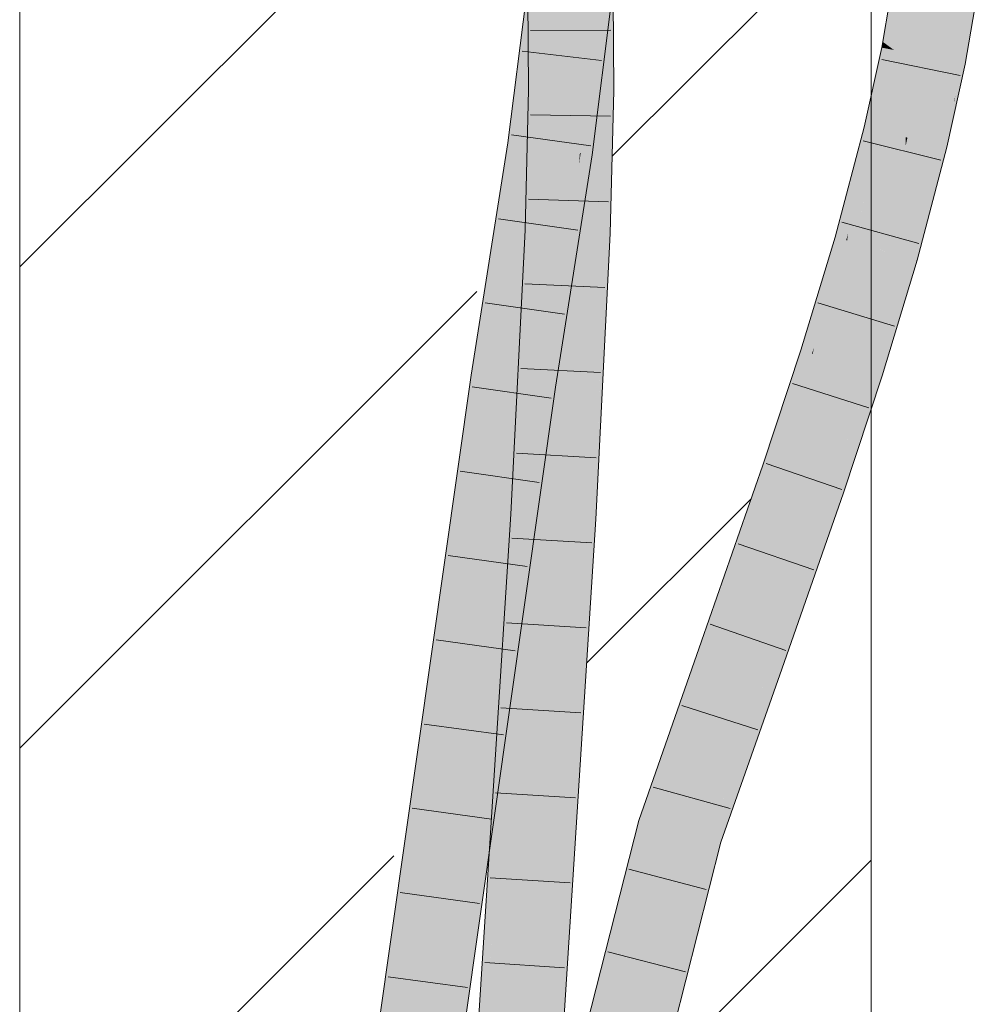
# Model space of a CAD drawing. Extents: x -720 to 300, y 62 to 1107.
# Tile 73 of 117: x 181.08 to 183.9, y 709.59 to 712.48. Entities that reach past the tile are written whole.
import ezdxf
from ezdxf.lldxf.tags import DXFTag

# ---------------------------------------------------------------- set-up
doc = ezdxf.new("R2010")
doc.units = 0
doc.layers.get('0').update_dxf_attribs({"lineweight": 35})
doc.layers.add('E_Detail_Linie_Text_Bem', color=7, linetype='Continuous', lineweight=13)
for name, color, linetype, lineweight, true_color in [('E_Detail_Wandschraffur', 7, 'Continuous', 5, 0xc0c0c0), ('E_Leerrohr 25-A06G9FMB8I', 7, 'Continuous', 9, 0xff8000), ('E_Leerrohr 25-Shading', 7, 'Continuous', 9, 0xff8000)]:
    doc.layers.add(name, color=color, linetype=linetype, lineweight=lineweight, true_color=true_color)
tags = doc.linetypes.add('fein_strichliert', pattern=[4, 1, -2, 1]).pattern_tags.tags
tags[8:9] = [DXFTag(74, 4), DXFTag(75, 0), DXFTag(340, '0'), DXFTag(46, 0.0), DXFTag(50, 0.0), DXFTag(44, 0.0), DXFTag(45, 0.0)]
tags[6:7] = [DXFTag(74, 4), DXFTag(75, 0), DXFTag(340, '0'), DXFTag(46, 0.0), DXFTag(50, 0.0), DXFTag(44, 0.0), DXFTag(45, 0.0)]
tags[4:5] = [DXFTag(74, 4), DXFTag(75, 0), DXFTag(340, '0'), DXFTag(46, 0.0), DXFTag(50, 0.0), DXFTag(44, 0.0), DXFTag(45, 0.0)]

# ---------------------------------------------------------------- blocks, each defined once
blk = doc.blocks.new('Shading-A06G9FDB8I', base_point=(181.435, 714.5839))
at = {"layer": 'E_Leerrohr 25-Shading', "color": 43, "true_color": 0xd7ab7f}
for points in [[(182.6241, 712.7728), (182.6058, 712.7744), (182.544, 712.1135), (182.532, 712.1152)], [(182.544, 712.1135), (182.5489, 712.1127), (182.6241, 712.7728), (182.6316, 712.7722)], [(183.6622, 712.6218), (183.649, 712.6237), (183.613, 712.4147)], [(183.613, 712.4147), (183.6279, 712.4037), (183.6622, 712.6218), (183.6748, 712.6199)], [(183.6748, 712.6199), (183.6279, 712.4037), (183.6821, 712.6189), (183.6378, 712.3965)], [(183.6821, 712.6189), (183.6378, 712.3965), (183.6852, 712.6184), (183.6435, 712.3923)], [(183.6435, 712.3923), (183.6459, 712.3906), (183.6852, 712.6184)], [(182.532, 712.1152), (182.5842, 712.5809), (182.5127, 712.1179), (182.5709, 712.5816)], [(182.5727, 712.3292), (182.5853, 712.6053), (182.5707, 712.6062)], [(182.7988, 712.4717), (182.7841, 712.5918), (182.7887, 712.4725)], [(182.8208, 712.5893), (182.7841, 712.5918), (182.8217, 712.47), (182.7988, 712.4717)], [(182.7843, 712.5698), (182.7877, 712.4726), (182.7841, 712.5918), (182.7887, 712.4725)], [(183.8194, 712.3565), (183.8405, 712.3523), (183.8602, 712.5932), (183.8587, 712.518)], [(183.8839, 712.5797), (183.8587, 712.518), (183.8778, 712.48), (183.8553, 712.3494)], [(182.7843, 712.5698), (182.7239, 712.0879), (182.785, 712.5698), (182.7262, 712.0875)], [(182.785, 712.5698), (182.7262, 712.0875), (182.8209, 712.5678), (182.7602, 712.0827)], [(182.7934, 712.2715), (182.7947, 712.2715), (182.785, 712.4728), (182.7843, 712.5698)], [(183.8405, 712.3523), (183.8553, 712.3494), (183.8587, 712.518)], [(182.5727, 712.3292), (182.5982, 712.2732), (182.58, 712.4882), (182.5999, 712.4866)], [(182.5982, 712.2732), (182.6098, 712.2731), (182.5999, 712.4866), (182.6082, 712.486)], [(182.785, 712.4728), (182.7865, 712.2715), (182.7934, 712.2715)], [(182.7877, 712.4726), (182.7947, 712.2715), (182.7887, 712.4725), (182.7963, 712.2715)], [(182.7963, 712.2715), (182.8232, 712.2712), (182.7887, 712.4725), (182.7988, 712.4717)], [(182.7988, 712.4717), (182.8232, 712.2712), (182.8217, 712.47)], [(183.61, 712.3976), (183.6259, 712.3945), (183.613, 712.4147), (183.6279, 712.4037)], [(183.6259, 712.3945), (183.61, 712.3976), (183.5624, 712.1634), (183.5587, 712.1643)], [(183.5624, 712.1634), (183.5772, 712.1597), (183.6259, 712.3945), (183.637, 712.3923)], [(183.637, 712.3923), (183.5772, 712.1597), (183.6433, 712.3911), (183.5867, 712.1574)], [(183.6433, 712.3911), (183.5867, 712.1574), (183.6459, 712.3906), (183.5921, 712.1561)], [(183.5921, 712.1561), (183.5943, 712.1556), (183.6459, 712.3906)], [(183.6279, 712.4037), (183.6259, 712.3945), (183.6378, 712.3965), (183.637, 712.3923)], [(183.6378, 712.3965), (183.637, 712.3923), (183.6435, 712.3923), (183.6433, 712.3911)], [(183.6433, 712.3911), (183.6459, 712.3906), (183.6435, 712.3923)], [(183.7659, 712.1134), (183.7942, 712.1064), (183.8194, 712.3565), (183.8053, 712.1585)], [(183.8194, 712.3565), (183.8053, 712.1585), (183.8405, 712.3523), (183.8262, 712.2567)], [(183.8077, 712.1329), (183.8553, 712.3494), (183.8405, 712.3523)], [(182.5982, 712.2732), (182.5727, 712.3292), (182.5732, 712.2734)], [(182.5982, 712.2732), (182.5732, 712.2734), (182.5837, 711.8609), (182.5631, 711.8618)], [(182.5837, 711.8609), (182.597, 711.8604), (182.5982, 712.2732), (182.6098, 712.2731)], [(182.597, 711.8604), (182.5997, 711.8602), (182.6098, 712.2731)], [(182.7934, 712.2715), (182.7865, 712.2715), (182.7946, 711.8521), (182.7763, 711.8528)], [(182.7947, 712.2715), (182.7934, 712.2715), (182.7939, 712.0778)], [(182.7946, 711.8521), (182.7947, 712.2715), (182.7939, 712.0778)], [(182.7946, 711.8521), (182.7962, 711.852), (182.7947, 712.2715), (182.7963, 712.2715)], [(182.8129, 711.8513), (182.8232, 712.2712), (182.7962, 711.852), (182.7963, 712.2715)], [(183.8234, 712.2433), (183.8053, 712.1585), (183.8077, 712.1329), (183.8015, 712.1047)], [(183.8234, 712.2433), (183.8077, 712.1329), (183.8231, 712.2357)], [(183.8262, 712.2567), (183.8234, 712.2433), (183.8231, 712.2357)], [(183.5111, 711.8514), (183.5085, 711.8311), (183.5943, 712.1556)], [(183.5921, 712.1561), (183.5153, 711.8857), (183.5943, 712.1556), (183.5111, 711.8514)], [(183.5867, 712.1574), (183.522, 711.9387), (183.5921, 712.1561), (183.5153, 711.8857)], [(183.5772, 712.1597), (183.531, 712.0114), (183.5867, 712.1574), (183.522, 711.9387)], [(183.5424, 712.1028), (183.531, 712.0114), (183.5624, 712.1634), (183.5772, 712.1597)], [(183.5624, 712.1634), (183.5587, 712.1643), (183.5424, 712.1028)], [(183.7942, 712.1064), (183.8015, 712.1047), (183.8053, 712.1585)], [(182.5127, 712.1179), (182.4044, 711.4357), (182.4585, 711.5428), (182.4406, 711.4304)], [(182.532, 712.1152), (182.5127, 712.1179), (182.4585, 711.5428)], [(182.544, 712.1135), (182.532, 712.1152), (182.4585, 711.5428)], [(182.4585, 711.5428), (182.5489, 712.1127), (182.544, 712.1135)], [(182.7207, 712.0532), (182.7239, 712.0879), (182.6156, 711.4052)], [(182.7602, 712.0827), (182.7262, 712.0875), (182.6701, 711.5153), (182.7207, 712.0532)], [(182.7262, 712.0875), (182.7239, 712.0879), (182.7207, 712.0532)], [(183.4733, 711.8411), (183.4776, 711.8398), (183.5424, 712.1028), (183.531, 712.0114)], [(183.706, 711.7751), (183.7942, 712.1064), (183.7567, 712.0784), (183.7659, 712.1134)], [(183.7942, 712.1064), (183.7316, 711.8522), (183.8015, 712.1047), (183.7293, 711.8315)], [(183.7316, 711.8522), (183.7942, 712.1064), (183.7352, 711.8849)], [(183.7567, 712.0784), (183.6786, 711.7828), (183.6913, 711.7792)], [(183.706, 711.7751), (183.7567, 712.0784), (183.6913, 711.7792)], [(182.6701, 711.5153), (182.7207, 712.0532), (182.6504, 711.4001), (182.6156, 711.4052)], [(183.531, 712.0114), (183.4776, 711.8398), (183.522, 711.9387), (183.4915, 711.8359)], [(183.522, 711.9387), (183.4915, 711.8359), (183.5153, 711.8857), (183.5005, 711.8334)], [(183.5153, 711.8857), (183.5005, 711.8334), (183.5111, 711.8514), (183.5057, 711.8319)], [(183.734, 711.8802), (183.7122, 711.7733), (183.7352, 711.8849), (183.7316, 711.8522)], [(182.5837, 711.8609), (182.5631, 711.8618), (182.5356, 711.0261), (182.5209, 711.0269)], [(182.5356, 711.0261), (182.5447, 711.0255), (182.5837, 711.8609), (182.597, 711.8604)], [(182.597, 711.8604), (182.5447, 711.0255), (182.5997, 711.8602), (182.5529, 711.025)], [(182.5529, 711.025), (182.5574, 711.0247), (182.5997, 711.8602)], [(183.706, 711.7751), (183.7122, 711.7733), (183.734, 711.8802)], [(182.7694, 711.012), (182.7763, 711.8528), (182.7339, 711.0141)], [(182.7694, 711.012), (182.7811, 711.3792), (182.7763, 711.8528), (182.7946, 711.8521)], [(182.7704, 711.0119), (182.8129, 711.8513), (182.7694, 711.012), (182.7962, 711.852)], [(182.7811, 711.3792), (182.7962, 711.852), (182.7946, 711.8521)], [(183.4104, 711.5153), (183.4077, 711.4981), (183.5085, 711.8311)], [(183.5057, 711.8319), (183.416, 711.5518), (183.5085, 711.8311), (183.4104, 711.5153)], [(183.5005, 711.8334), (183.4235, 711.6006), (183.5057, 711.8319), (183.416, 711.5518)], [(183.4915, 711.8359), (183.434, 711.6685), (183.5005, 711.8334), (183.4235, 711.6006)], [(183.4475, 711.7557), (183.434, 711.6685), (183.4776, 711.8398), (183.4915, 711.8359)], [(183.4776, 711.8398), (183.4733, 711.8411), (183.4475, 711.7557)], [(183.5057, 711.8319), (183.5085, 711.8311), (183.5111, 711.8514)], [(183.7316, 711.8522), (183.7122, 711.7733), (183.7293, 711.8315), (183.7138, 711.7728)], [(183.5861, 711.4417), (183.6002, 711.4372), (183.6592, 711.7189), (183.6786, 711.7828)], [(183.6002, 711.4372), (183.6265, 711.5212), (183.6786, 711.7828), (183.6913, 711.7792)], [(183.7122, 711.7733), (183.6213, 711.5006), (183.6111, 711.4338), (183.605, 711.4357)], [(183.7122, 711.7733), (183.6111, 711.4338), (183.7059, 711.7468)], [(183.706, 711.7751), (183.6265, 711.5212), (183.7122, 711.7733), (183.6213, 711.5006)], [(183.6265, 711.5212), (183.706, 711.7751), (183.6913, 711.7792)], [(183.7059, 711.7468), (183.7138, 711.7728), (183.7122, 711.7733)], [(183.3728, 711.5092), (183.3786, 711.5073), (183.4475, 711.7557), (183.434, 711.6685)], [(183.5762, 711.4448), (183.5861, 711.4417), (183.6592, 711.7189)], [(183.434, 711.6685), (183.3786, 711.5073), (183.4235, 711.6006), (183.3913, 711.5033)], [(183.4235, 711.6006), (183.3913, 711.5033), (183.416, 711.5518), (183.3996, 711.5007)], [(183.416, 711.5518), (183.3996, 711.5007), (183.4104, 711.5153), (183.4052, 711.4989)], [(182.6504, 711.4001), (182.6518, 711.3999), (182.6701, 711.5153)], [(183.3786, 711.5073), (183.3728, 711.5092), (183.3269, 711.3699)], [(183.4052, 711.4989), (183.4077, 711.4981), (183.4104, 711.5153)], [(183.6265, 711.5212), (183.6002, 711.4372), (183.6213, 711.5006)], [(183.3079, 711.2412), (183.2958, 711.1588), (183.3996, 711.5007), (183.4077, 711.4981)], [(183.3913, 711.5033), (183.316, 711.2964), (183.3996, 711.5007), (183.3079, 711.2412)], [(183.3269, 711.3699), (183.316, 711.2964), (183.3786, 711.5073), (183.3913, 711.5033)], [(183.6213, 711.5006), (183.6002, 711.4372), (183.605, 711.4357)], [(182.4406, 711.4304), (182.4044, 711.4357), (181.929, 707.8293), (182.0458, 708.7324)], [(182.0458, 708.7324), (182.4044, 711.4357), (182.3025, 710.7186)], [(183.4697, 711.0995), (183.4819, 711.0953), (183.5362, 711.3234), (183.5762, 711.4448)], [(183.4819, 711.0953), (183.511, 711.1793), (183.5762, 711.4448), (183.5861, 711.4417)], [(183.4819, 711.0953), (183.605, 711.4357), (183.6002, 711.4372)], [(183.4819, 711.0953), (183.4978, 711.09), (183.605, 711.4357), (183.5722, 711.3157)], [(183.511, 711.1793), (183.6002, 711.4372), (183.5861, 711.4417)], [(183.5722, 711.3157), (183.6111, 711.4338), (183.605, 711.4357)], [(182.3733, 709.5665), (182.6156, 711.4052), (182.0582, 707.482)], [(182.6504, 711.4001), (182.6156, 711.4052), (182.3733, 709.5665)], [(182.4533, 710.0029), (182.6518, 711.3999), (182.4398, 710.007), (182.6504, 711.4001)], [(183.2611, 711.1707), (183.2693, 711.1679), (183.3269, 711.3699), (183.316, 711.2964)], [(183.4631, 711.1017), (183.4697, 711.0995), (183.5362, 711.3234)], [(183.316, 711.2964), (183.2693, 711.1679), (183.3079, 711.2412), (183.2806, 711.164)], [(183.2806, 711.164), (183.2958, 711.1588), (183.3079, 711.2412)], [(183.1157, 710.6422), (183.2958, 711.1588), (183.1777, 710.9313), (183.2693, 711.1679)], [(183.2693, 711.1679), (183.2611, 711.1707), (183.1777, 710.9313)], [(183.2896, 710.5812), (183.292, 710.5804), (183.3848, 710.8773), (183.4631, 711.1017)], [(183.292, 710.5804), (183.3925, 710.8527), (183.4631, 711.1017), (183.4697, 711.0995)], [(183.3171, 710.5717), (183.4978, 711.09), (183.292, 710.5804), (183.4819, 711.0953)], [(183.3925, 710.8527), (183.4819, 711.0953), (183.4697, 711.0995)], [(182.5017, 710.5332), (182.5356, 711.0261), (182.4587, 710.0499), (182.5209, 711.0269)], [(182.5447, 711.0255), (182.5356, 711.0261), (182.4967, 710.4138), (182.487, 710.3189)], [(182.5574, 711.0247), (182.5447, 711.0255), (182.5509, 710.9411), (182.4967, 710.4138)], [(182.5574, 711.0247), (182.5509, 710.9411), (182.5541, 710.9722)], [(182.6312, 709.4), (182.6015, 708.8409), (182.7339, 711.0141), (182.6421, 709.099)], [(182.7339, 711.0141), (182.6421, 709.099), (182.7665, 710.9509), (182.6532, 709.17)], [(182.7339, 711.0141), (182.7665, 710.9509), (182.7694, 711.012)], [(182.7665, 710.9509), (182.7704, 711.0119), (182.7694, 711.012)], [(182.5509, 710.9411), (182.3751, 708.6904), (182.5541, 710.9722), (182.3828, 708.6898)], [(182.4088, 708.6881), (182.5541, 710.9722), (182.4025, 708.6885), (182.5528, 710.956)], [(182.487, 710.3189), (182.3751, 708.6904), (182.5509, 710.9411)], [(182.5528, 710.956), (182.4397, 709.4476), (182.4025, 708.6885), (182.3853, 708.6897)], [(183.1157, 710.6422), (183.1777, 710.9313), (183.0811, 710.6542)], [(183.2825, 710.5837), (183.2896, 710.5812), (183.3848, 710.8773)], [(182.3025, 710.7186), (181.9855, 708.403), (182.0458, 708.7324), (181.9379, 707.9189)], [(181.9855, 708.403), (182.3025, 710.7186), (182.0126, 708.6779)], [(183.1157, 710.6422), (183.0811, 710.6542), (182.9318, 710.1182), (182.8964, 710.1276)], [(183.2825, 710.5837), (183.1922, 710.3273), (183.271, 710.524), (183.1489, 710.197)], [(183.2825, 710.5837), (183.271, 710.524), (183.2896, 710.5812)], [(183.1381, 710.0639), (183.3171, 710.5717), (183.1027, 710.0732), (183.292, 710.5804)], [(183.271, 710.524), (183.292, 710.5804), (183.2896, 710.5812)], [(182.487, 710.3189), (182.5017, 710.5332), (182.4577, 710.0333), (182.4587, 710.0499)], [(183.1922, 710.3273), (183.1027, 710.0732), (183.1489, 710.197)], [(182.3722, 708.6906), (182.3751, 708.6904), (182.4577, 710.0333), (182.487, 710.3189)], [(182.9318, 710.1182), (182.8964, 710.1276), (182.8062, 709.6239), (182.8401, 709.9036)], [(182.8401, 709.9036), (182.8964, 710.1276), (182.8407, 709.9084)], [(183.1381, 710.0639), (183.1027, 710.0732), (182.8395, 708.9228), (182.8114, 708.9262)], [(182.8481, 708.9218), (183.1381, 710.0639), (182.8395, 708.9228)], [(182.1416, 707.8085), (182.4533, 710.0029), (182.3733, 709.5665), (182.4398, 710.007)], [(182.8062, 709.6239), (182.8401, 709.9036), (182.713, 709.2568), (182.7557, 709.5671)], [(182.8407, 709.9084), (182.7576, 709.5809), (182.8401, 709.9036), (182.7557, 709.5671)]]:
    blk.add_solid(points, dxfattribs=at)
at = {"layer": 'E_Leerrohr 25-Shading', "color": 31, "true_color": 0xfabd7f}
for points in [[(182.5489, 712.1127), (182.6315, 712.6108), (182.6316, 712.7722)], [(182.6364, 712.1003), (182.7239, 712.0879), (182.7197, 712.7646), (182.8078, 712.757)], [(183.7159, 712.614), (183.6852, 712.6184), (183.6674, 712.3864), (183.6459, 712.3906)], [(183.7327, 712.3735), (183.7727, 712.6058), (183.6674, 712.3864), (183.7159, 712.614)], [(182.6261, 712.5785), (182.5489, 712.1127), (182.6314, 712.5782), (182.6309, 712.1011)], [(182.6314, 712.5782), (182.6309, 712.1011), (182.6853, 712.5753)], [(183.7727, 712.6058), (183.7327, 712.3735), (183.7392, 712.3723)], [(183.7548, 712.3691), (183.7804, 712.6047), (183.7392, 712.3723), (183.7727, 712.6058)], [(183.783, 712.3636), (183.7988, 712.6021), (183.7548, 712.3691), (183.7804, 712.6047)], [(183.8194, 712.3565), (183.8602, 712.5932), (183.783, 712.3636), (183.7988, 712.6021)], [(182.6309, 712.1011), (182.6942, 712.5748), (182.6853, 712.5753)], [(182.6959, 712.5747), (182.6942, 712.5748), (182.6364, 712.1003), (182.6309, 712.1011)], [(182.6781, 712.2725), (182.6811, 712.2725), (182.6959, 712.575), (182.6966, 712.4794)], [(182.6966, 712.4794), (182.785, 712.4728), (182.6959, 712.575), (182.7843, 712.5698)], [(182.6082, 712.486), (182.6098, 712.2731), (182.6282, 712.4846)], [(182.6282, 712.4846), (182.6098, 712.2731), (182.665, 712.4818)], [(182.674, 712.2725), (182.6879, 712.48), (182.6098, 712.2731), (182.665, 712.4818)], [(182.6879, 712.48), (182.674, 712.2725), (182.6903, 712.4799), (182.6781, 712.2725)], [(182.6811, 712.2725), (182.6982, 712.2723), (182.6966, 712.4794)], [(182.6982, 712.2723), (182.7865, 712.2715), (182.6966, 712.4794), (182.785, 712.4728)], [(183.6674, 712.3864), (183.6459, 712.3906), (183.6118, 712.1512), (183.5943, 712.1556)], [(183.6801, 712.1345), (183.7327, 712.3735), (183.6118, 712.1512), (183.6674, 712.3864)], [(183.7327, 712.3735), (183.6801, 712.1345), (183.6855, 712.1332)], [(183.6987, 712.1299), (183.7392, 712.3723), (183.6855, 712.1332), (183.7327, 712.3735)], [(183.7225, 712.1241), (183.7548, 712.3691), (183.6987, 712.1299), (183.7392, 712.3723)], [(183.7607, 712.1147), (183.783, 712.3636), (183.7225, 712.1241), (183.7548, 712.3691)], [(183.7659, 712.1134), (183.8194, 712.3565), (183.7607, 712.1147), (183.783, 712.3636)], [(182.6424, 712.2728), (182.6098, 712.2731), (182.6128, 711.8597), (182.5997, 711.8602)], [(182.6396, 711.8586), (182.674, 712.2725), (182.6128, 711.8597), (182.6424, 712.2728)], [(182.674, 712.2725), (182.6396, 711.8586), (182.665, 712.0963), (182.6433, 711.8584)], [(182.6433, 711.8584), (182.688, 711.8566), (182.6811, 712.2725), (182.6982, 712.2723)], [(182.674, 712.2725), (182.665, 712.0963), (182.6781, 712.2725)], [(182.665, 712.0963), (182.6811, 712.2725), (182.6781, 712.2725)], [(182.6982, 712.2723), (182.688, 711.8566), (182.6946, 711.8563)], [(182.7763, 711.8528), (182.7865, 712.2715), (182.6946, 711.8563), (182.6982, 712.2723)], [(183.5576, 711.9422), (183.6118, 712.1512), (183.5085, 711.8311), (183.5943, 712.1556)], [(183.5936, 711.8069), (183.6801, 712.1345), (183.5274, 711.8257), (183.6118, 712.1512)], [(183.68, 712.1077), (183.6801, 712.1345), (183.6132, 711.8014), (183.5936, 711.8069)], [(183.7225, 712.1241), (183.6987, 712.1299), (183.6788, 711.8389), (183.6796, 712.0289)], [(183.6788, 711.8389), (183.7607, 712.1147), (183.7225, 712.1241)], [(183.6796, 712.0289), (183.6987, 712.1299), (183.68, 712.1077), (183.6855, 712.1332)], [(183.6855, 712.1332), (183.6801, 712.1345), (183.68, 712.1077)], [(182.5489, 712.1127), (182.4585, 711.5428), (182.5281, 711.4178), (182.4439, 711.4299)], [(182.6309, 712.1011), (182.5489, 712.1127), (182.5281, 711.4178)], [(182.6364, 712.1003), (182.6309, 712.1011), (182.5281, 711.4178)], [(182.5281, 711.4178), (182.6156, 711.4052), (182.6364, 712.1003), (182.7239, 712.0879)], [(183.6796, 712.0289), (183.68, 712.1077), (183.6355, 711.795), (183.6132, 711.8014)], [(183.6788, 711.8389), (183.6786, 711.7828), (183.7607, 712.1147), (183.7567, 712.0784)], [(183.7567, 712.0784), (183.7659, 712.1134), (183.7607, 712.1147)], [(183.6355, 711.795), (183.6706, 711.7851), (183.6796, 712.0289), (183.6788, 711.8389)], [(183.5576, 711.9422), (183.5085, 711.8311), (183.5185, 711.8282)], [(183.5274, 711.8257), (183.5576, 711.9422), (183.5185, 711.8282)], [(182.6128, 711.8597), (182.5997, 711.8602), (182.5574, 711.0247)], [(182.5594, 711.0246), (182.6396, 711.8586), (182.5574, 711.0247), (182.6128, 711.8597)], [(182.5594, 711.0246), (182.6456, 711.0194), (182.6433, 711.8584), (182.688, 711.8566)], [(182.5594, 711.0246), (182.6433, 711.8584), (182.5963, 711.4081)], [(182.6433, 711.8584), (182.6396, 711.8586), (182.5963, 711.4081)], [(182.688, 711.8566), (182.6456, 711.0194), (182.6566, 711.0188)], [(182.6765, 711.0176), (182.6946, 711.8563), (182.6566, 711.0188), (182.688, 711.8566)], [(182.7339, 711.0141), (182.7763, 711.8528), (182.6765, 711.0176), (182.6946, 711.8563)], [(183.5085, 711.8311), (183.4077, 711.4981), (183.5185, 711.8282)], [(183.4077, 711.4981), (183.5274, 711.8257), (183.5185, 711.8282)], [(183.6706, 711.7851), (183.6786, 711.7828), (183.6788, 711.8389)], [(183.4077, 711.4981), (183.4733, 711.6598), (183.5274, 711.8257), (183.509, 711.7595)], [(183.492, 711.4715), (183.5936, 711.8069), (183.434, 711.4898), (183.5274, 711.8257)], [(183.492, 711.4715), (183.5638, 711.4487), (183.5936, 711.8069), (183.5802, 711.5281)], [(183.5936, 711.8069), (183.5802, 711.5281), (183.6355, 711.795)], [(183.5802, 711.5281), (183.5762, 711.4448), (183.6706, 711.7851), (183.6592, 711.7189)], [(183.5802, 711.5281), (183.6706, 711.7851), (183.6355, 711.795)], [(183.6592, 711.7189), (183.6786, 711.7828), (183.6706, 711.7851)], [(183.4733, 711.6598), (183.4987, 711.7223), (183.509, 711.7595)], [(183.4167, 711.4953), (183.4987, 711.7223), (183.4146, 711.496), (183.4733, 711.6598)], [(183.434, 711.4898), (183.4987, 711.7223), (183.4167, 711.4953)], [(183.4733, 711.6598), (183.4077, 711.4981), (183.4146, 711.496)], [(182.4585, 711.5428), (182.4406, 711.4304), (182.4439, 711.4299)], [(183.5638, 711.4487), (183.5762, 711.4448), (183.5802, 711.5281)], [(183.4146, 711.496), (183.4077, 711.4981), (183.2958, 711.1588)], [(183.2971, 711.1584), (183.4167, 711.4953), (183.2958, 711.1588), (183.4146, 711.496)], [(183.3337, 711.1459), (183.434, 711.4898), (183.2971, 711.1584), (183.4167, 711.4953)], [(183.3794, 711.1303), (183.492, 711.4715), (183.3337, 711.1459), (183.434, 711.4898)], [(183.5762, 711.4448), (183.492, 711.4715), (183.4631, 711.1017), (183.3794, 711.1303)], [(182.4406, 711.4304), (181.929, 707.8293), (181.9705, 707.4927), (181.8968, 707.5016)], [(182.4439, 711.4299), (182.4406, 711.4304), (181.9705, 707.4927)], [(182.5281, 711.4178), (182.4439, 711.4299), (181.9705, 707.4927)], [(181.9705, 707.4927), (182.0582, 707.482), (182.5281, 711.4178), (182.6156, 711.4052)], [(183.2971, 711.1584), (183.2958, 711.1588), (183.1157, 710.6422)], [(183.1759, 710.621), (183.3337, 711.1459), (183.1157, 710.6422), (183.2971, 711.1584)], [(183.1991, 710.6129), (183.3794, 711.1303), (183.1759, 710.621), (183.3337, 711.1459)], [(183.4631, 711.1017), (183.3794, 711.1303), (183.2825, 710.5837), (183.1991, 710.6129)], [(182.497, 708.6822), (182.6456, 711.0194), (182.5541, 710.9722), (182.5594, 711.0246)], [(182.6456, 711.0194), (182.497, 708.6822), (182.5121, 708.6812)], [(182.6456, 711.0194), (182.5121, 708.6812), (182.63, 710.4135), (182.5537, 708.6784)], [(182.5594, 711.0246), (182.5574, 711.0247), (182.5541, 710.9722)], [(182.6765, 711.0176), (182.63, 710.4135), (182.5917, 708.7789), (182.5873, 708.7594)], [(182.6765, 711.0176), (182.5917, 708.7789), (182.6312, 709.4)], [(182.6456, 711.0194), (182.63, 710.4135), (182.6566, 711.0188)], [(182.63, 710.4135), (182.6765, 711.0176), (182.6566, 711.0188)], [(182.6312, 709.4), (182.7339, 711.0141), (182.6765, 711.0176)], [(182.497, 708.6822), (182.5541, 710.9722), (182.4088, 708.6881)], [(183.0172, 710.0958), (183.1759, 710.621), (182.9318, 710.1182), (183.1157, 710.6422)], [(183.0172, 710.0958), (183.1991, 710.6129), (183.1759, 710.621)], [(183.2825, 710.5837), (183.1991, 710.6129), (183.1027, 710.0732), (183.0172, 710.0958)], [(182.63, 710.4135), (182.5537, 708.6784), (182.5873, 708.7594), (182.5688, 708.6774)], [(183.0172, 710.0958), (182.9318, 710.1182), (182.7941, 709.217), (182.8053, 709.5936)], [(182.8114, 708.9262), (183.1027, 710.0732), (182.7941, 709.217), (183.0172, 710.0958)], [(182.8053, 709.5936), (182.9318, 710.1182), (182.8062, 709.6239)], [(182.8062, 709.6239), (182.713, 709.2568), (182.8053, 709.5936), (182.7096, 709.1962)], [(182.7941, 709.217), (182.8053, 709.5936), (182.695, 708.9404), (182.7096, 709.1962)]]:
    blk.add_solid(points, dxfattribs=at)
blk = doc.blocks.new('Referenz-A06G9FMD8I')
at = {"layer": 'E_Detail_Linie_Text_Bem', "linetype": 'Continuous', "ltscale": 0.13}
for p, q in [((181.0792, 703.7996), (181.0792, 715.5996)), ((183.5792, 715.5996), (183.5792, 675.5996))]:
    blk.add_line(p, q, dxfattribs=at)
at = {"layer": 'E_Detail_Wandschraffur', "linetype": 'ByBlock', "ltscale": 0.13}
for p, q in [((181.0792, 711.7537), (182.5001, 713.1746)), ((182.7435, 710.5897), (183.2272, 711.0733)), ((181.0792, 708.9253), (182.1774, 710.0236))]:
    blk.add_line(p, q, dxfattribs=at)
at = {"layer": 'E_Detail_Wandschraffur', "linetype": 'fein_strichliert', "ltscale": 0.13}
for p, q in [((182.8185, 712.0788), (183.5792, 712.8395)), ((181.0792, 710.3395), (182.4208, 711.6811)), ((182.9672, 709.3991), (183.5792, 710.0111))]:
    blk.add_line(p, q, dxfattribs=at)
at = {"layer": 'E_Leerrohr 25-A06G9FMB8I', "linetype": 'Continuous', "ltscale": 0.13}
for p, q in [((182.5127, 712.1179), (182.5952, 712.7753)), ((182.7602, 712.0827), (182.8442, 712.7539)), ((182.5702, 712.6738), (182.5732, 712.2734)), ((182.8201, 712.6793), (182.8231, 712.2713)), ((183.649, 712.6236), (183.61, 712.3976)), ((183.8964, 712.588), (183.8553, 712.3494)), ((182.5793, 712.4479), (182.8143, 712.449)), ((182.7874, 712.3597), (182.554, 712.3874)), ((183.61, 712.3976), (183.5587, 712.1643)), ((183.6099, 712.3623), (183.8402, 712.3155)), ((183.8553, 712.3494), (183.8015, 712.1047)), ((182.5732, 712.2734), (182.5631, 711.8618)), ((182.8231, 712.2713), (182.8129, 711.8513)), ((182.5789, 712.2002), (182.8138, 712.1967)), ((183.5587, 712.1643), (183.4733, 711.8411)), ((182.4044, 711.4356), (182.5127, 712.1179)), ((182.756, 712.1092), (182.5232, 712.1418)), ((183.5557, 712.1236), (183.7837, 712.0666)), ((183.8015, 712.1047), (183.7138, 711.7728)), ((182.6518, 711.3999), (182.7602, 712.0827)), ((182.5728, 711.9526), (182.8077, 711.9445)), ((182.7175, 711.8618), (182.4849, 711.8951)), ((183.4926, 711.8849), (183.719, 711.8219)), ((182.5631, 711.8618), (182.5209, 711.0269)), ((182.8129, 711.8513), (182.7704, 711.0119)), ((183.4733, 711.8411), (183.3728, 711.5092)), ((183.7138, 711.7728), (183.6111, 711.4338)), ((182.5626, 711.7041), (182.7974, 711.6934)), ((182.6783, 711.6148), (182.4457, 711.6483)), ((183.4226, 711.6477), (183.6475, 711.5797)), ((183.3728, 711.5092), (183.2611, 711.1707)), ((182.55, 711.455), (182.7847, 711.4431)), ((181.8464, 707.5078), (182.4044, 711.4356)), ((183.6111, 711.4338), (183.4978, 711.0899)), ((182.0946, 707.4776), (182.6518, 711.3999)), ((182.6397, 711.3678), (182.4071, 711.4014)), ((183.3484, 711.4113), (183.572, 711.339)), ((182.5374, 711.206), (182.7721, 711.1928)), ((183.2611, 711.1707), (183.0811, 710.6542)), ((183.2707, 711.1756), (183.4931, 711.0999)), ((182.6045, 711.1204), (182.3719, 711.1537)), ((183.4978, 711.0899), (183.3171, 710.5716)), ((182.5209, 711.0269), (182.3722, 708.6905)), ((182.7704, 711.0119), (182.6217, 708.6738)), ((182.5239, 710.9568), (182.7585, 710.9427)), ((183.1887, 710.94), (183.4108, 710.8633)), ((182.5694, 710.8731), (182.3367, 710.906)), ((182.5081, 710.7074), (182.7426, 710.6931)), ((183.1065, 710.7043), (183.3284, 710.6268)), ((182.5342, 710.6257), (182.3015, 710.6583)), ((183.0811, 710.6542), (182.8964, 710.1276)), ((183.3171, 710.5716), (183.1381, 710.0639)), ((182.4922, 710.458), (182.7267, 710.4435)), ((183.0227, 710.4654), (183.2466, 710.394)), ((182.4991, 710.3784), (182.2663, 710.4106)), ((182.4763, 710.2086), (182.7109, 710.1939)), ((182.9386, 710.2255), (183.1649, 710.1622)), ((182.464, 710.131), (182.2311, 710.163)), ((182.8964, 710.1276), (181.6607, 705.2609)), ((183.1381, 710.0639), (181.9053, 705.2093)), ((182.8676, 709.984), (183.095, 709.9245)), ((182.4605, 709.9592), (182.695, 709.9444)), ((182.4288, 709.8837), (182.196, 709.9153)), ((182.806, 709.7414), (183.0335, 709.6824)), ((182.4446, 709.7098), (182.6791, 709.6948)), ((182.3937, 709.6363), (182.1608, 709.6676))]:
    blk.add_line(p, q, dxfattribs=at)

msp = doc.modelspace()

# ---------------------------------------------------------------- block references
at = {"color": 8, "lineweight": 25, "ltscale": 0.25, "true_color": 0x808080}
msp.add_blockref('Referenz-A06G9FMD8I', (0, 0), dxfattribs=at)
msp.add_blockref('Shading-A06G9FDB8I', (181.435, 714.5839))

doc.saveas('drawing.dxf')
